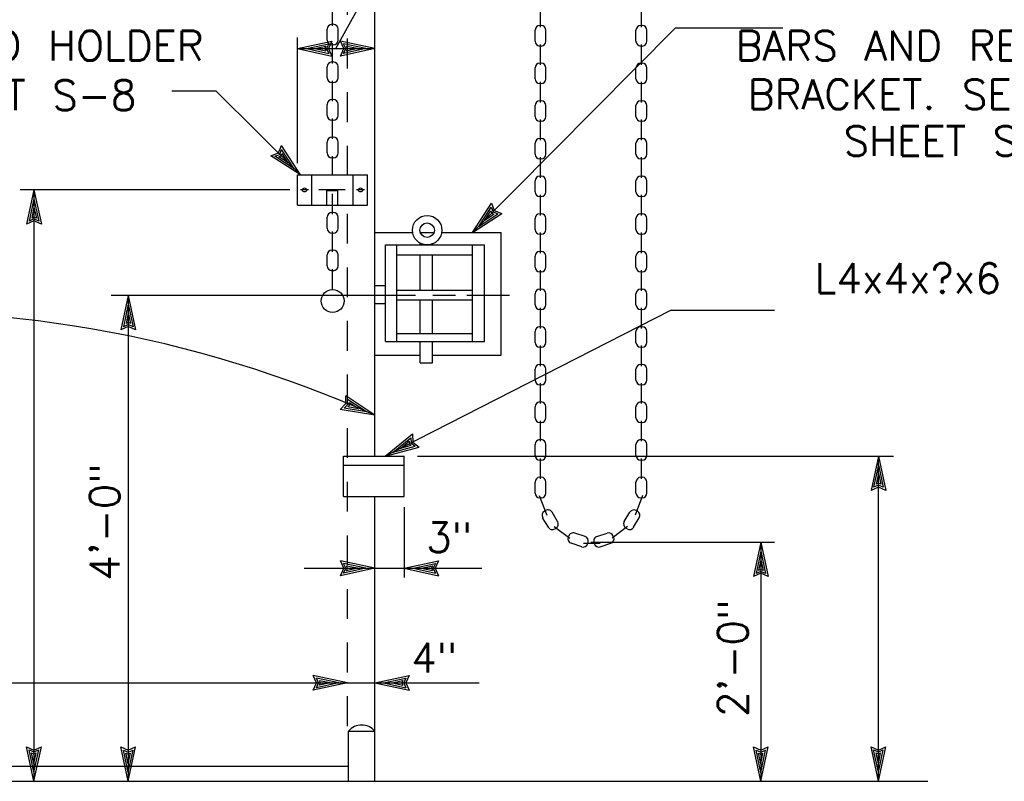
# Model space of a CAD drawing. Extents: x -27.8 to 14.2, y -21.6 to 8.4.
# Tile 8 of 30: x -12.7 to -8.5, y -2.6 to 0.6. Entities that reach past the tile are written whole.
import ezdxf
from ezdxf.enums import TextEntityAlignment as Align

# ---------------------------------------------------------------- set-up
doc = ezdxf.new("R2010")
doc.units = 0
doc.header["$MEASUREMENT"] = 0
doc.linetypes.add('HIDDEN2', pattern=[0.1875, 0.125, -0.0625])
doc.layers.add('01', color=7, linetype='CONTINUOUS')
doc.styles.add('TXT_SHX', font='txt.shx')

msp = doc.modelspace()

# ---------------------------------------------------------------- linework, layer by layer
at = {"layer": '01', "color": 7, "linetype": 'CONTINUOUS'}
for p, q in [((-11.1828, -1.2516), (-11.1828, 2.5154)), ((-11.3468, 0.4584), (-11.1438, 0.8234)), ((-11.3598, 0.5534), (-11.3598, 0.6394)), ((-10.4868, 0.5484), (-10.4868, 0.6344)), ((-10.0628, 0.5484), (-10.0628, 0.6344)), ((-11.3828, 0.4944), (-11.3828, 0.5404)), ((-11.3568, 0.5604), (-11.3628, 0.5604)), ((-11.3368, 0.4944), (-11.3368, 0.5404)), ((-9.9198, 0.5464), (-10.7718, -0.3136)), ((-10.4838, 0.5554), (-10.4898, 0.5554)), ((-10.0658, 0.5554), (-10.0598, 0.5554)), ((-9.9198, 0.5464), (-9.4698, 0.5464)), ((-11.5068, -0.0216), (-11.5068, 0.5054)), ((-10.5098, 0.4894), (-10.5098, 0.5354)), ((-10.4638, 0.4894), (-10.4638, 0.5354)), ((-10.0858, 0.4894), (-10.0858, 0.5354)), ((-10.0398, 0.4894), (-10.0398, 0.5354)), ((-11.5068, 0.4584), (-11.3628, 0.4894)), ((-11.5068, 0.4584), (-11.1828, 0.4584)), ((-11.5068, 0.4584), (-11.3628, 0.4274)), ((-11.4698, 0.4584), (-11.3758, 0.4784)), ((-11.4698, 0.4584), (-11.3758, 0.4384)), ((-11.4338, 0.4584), (-11.3888, 0.4684)), ((-11.4338, 0.4584), (-11.3888, 0.4494)), ((-11.3888, 0.4684), (-11.3928, 0.4584)), ((-11.3928, 0.4584), (-11.3888, 0.4494)), ((-11.3758, 0.4784), (-11.3848, 0.4584)), ((-11.3848, 0.4584), (-11.3758, 0.4384)), ((-11.3628, 0.4894), (-11.3768, 0.4584)), ((-11.3768, 0.4584), (-11.3628, 0.4274)), ((-11.3568, 0.4744), (-11.3628, 0.4744)), ((-11.3598, 0.3954), (-11.3598, 0.4814)), ((-11.1828, 0.4584), (-11.3268, 0.4894)), ((-11.3128, 0.4584), (-11.3268, 0.4894)), ((-11.1828, 0.4584), (-11.3268, 0.4274)), ((-11.3268, 0.4274), (-11.3128, 0.4584)), ((-11.2198, 0.4584), (-11.3138, 0.4784)), ((-11.3048, 0.4584), (-11.3138, 0.4784)), ((-11.2198, 0.4584), (-11.3138, 0.4384)), ((-11.3138, 0.4384), (-11.3048, 0.4584)), ((-11.2558, 0.4584), (-11.3008, 0.4674)), ((-11.2968, 0.4584), (-11.3008, 0.4674)), ((-11.2558, 0.4584), (-11.3008, 0.4484)), ((-11.3008, 0.4484), (-11.2968, 0.4584)), ((-10.4838, 0.4694), (-10.4898, 0.4694)), ((-10.4868, 0.3904), (-10.4868, 0.4764)), ((-10.0658, 0.4694), (-10.0598, 0.4694)), ((-10.0628, 0.3904), (-10.0628, 0.4764)), ((-11.3828, 0.3364), (-11.3828, 0.3824)), ((-11.3568, 0.4024), (-11.3628, 0.4024)), ((-11.3368, 0.3364), (-11.3368, 0.3824)), ((-10.5098, 0.3314), (-10.5098, 0.3774)), ((-10.4838, 0.3974), (-10.4898, 0.3974)), ((-10.4638, 0.3314), (-10.4638, 0.3774)), ((-10.0858, 0.3314), (-10.0858, 0.3774)), ((-10.0658, 0.3974), (-10.0598, 0.3974)), ((-10.0398, 0.3314), (-10.0398, 0.3774)), ((-11.3568, 0.3164), (-11.3628, 0.3164)), ((-11.3598, 0.2374), (-11.3598, 0.3234)), ((-10.4838, 0.3114), (-10.4898, 0.3114)), ((-10.4868, 0.2324), (-10.4868, 0.3184)), ((-10.0658, 0.3114), (-10.0598, 0.3114)), ((-10.0628, 0.2324), (-10.0628, 0.3184)), ((-12.0348, 0.2814), (-11.8498, 0.2814)), ((-11.8498, 0.2814), (-11.4948, -0.0716)), ((-11.3828, 0.1784), (-11.3828, 0.2244)), ((-11.3568, 0.2444), (-11.3628, 0.2444)), ((-11.3368, 0.1784), (-11.3368, 0.2244)), ((-10.5098, 0.1734), (-10.5098, 0.2194)), ((-10.4838, 0.2394), (-10.4898, 0.2394)), ((-10.4638, 0.1734), (-10.4638, 0.2194)), ((-10.0858, 0.1734), (-10.0858, 0.2194)), ((-10.0658, 0.2394), (-10.0598, 0.2394)), ((-10.0398, 0.1734), (-10.0398, 0.2194)), ((-11.3598, 0.0794), (-11.3598, 0.1654)), ((-11.3568, 0.1584), (-11.3628, 0.1584)), ((-10.4838, 0.1534), (-10.4898, 0.1534)), ((-10.4868, 0.0744), (-10.4868, 0.1604)), ((-10.0658, 0.1534), (-10.0598, 0.1534)), ((-10.0628, 0.0744), (-10.0628, 0.1604)), ((-11.3568, 0.0864), (-11.3628, 0.0864)), ((-11.5868, 0.0204), (-11.5748, 0.0524)), ((-11.4948, -0.0716), (-11.5748, 0.0524)), ((-11.3828, 0.0204), (-11.3828, 0.0664)), ((-11.3368, 0.0204), (-11.3368, 0.0664)), ((-10.5098, 0.0154), (-10.5098, 0.0614)), ((-10.4838, 0.0814), (-10.4898, 0.0814)), ((-10.4638, 0.0154), (-10.4638, 0.0614)), ((-10.0858, 0.0154), (-10.0858, 0.0614)), ((-10.0658, 0.0814), (-10.0598, 0.0814)), ((-10.0398, 0.0154), (-10.0398, 0.0614)), ((-11.6188, 0.0084), (-11.5868, 0.0204)), ((-11.4948, -0.0716), (-11.6188, 0.0084)), ((-11.6018, 0.0064), (-11.5818, 0.0144)), ((-11.5208, -0.0456), (-11.6018, 0.0064)), ((-11.5858, 0.0044), (-11.5758, 0.0084)), ((-11.5468, -0.0206), (-11.5858, 0.0044)), ((-11.5818, 0.0144), (-11.5738, 0.0354)), ((-11.5758, 0.0084), (-11.5718, 0.0184)), ((-11.5208, -0.0456), (-11.5738, 0.0354)), ((-11.5468, -0.0206), (-11.5718, 0.0184)), ((-11.3568, 0.0004), (-11.3628, 0.0004)), ((-11.3598, -0.0716), (-11.3598, 0.0074)), ((-10.4868, -0.0836), (-10.4868, 0.0024)), ((-10.0628, -0.0836), (-10.0628, 0.0024)), ((-10.4838, -0.0046), (-10.4898, -0.0046)), ((-10.0658, -0.0046), (-10.0598, -0.0046)), ((-11.5068, -0.0716), (-11.2128, -0.0716)), ((-11.5068, -0.1986), (-11.5068, -0.0716)), ((-11.4468, -0.1986), (-11.4468, -0.0716)), ((-11.2728, -0.1986), (-11.2728, -0.0716)), ((-11.2128, -0.1986), (-11.2128, -0.0716)), ((-10.4838, -0.0766), (-10.4898, -0.0766)), ((-10.0658, -0.0766), (-10.0598, -0.0766)), ((-10.5098, -0.1426), (-10.5098, -0.0966)), ((-10.4638, -0.1426), (-10.4638, -0.0966)), ((-10.0858, -0.1426), (-10.0858, -0.0966)), ((-10.0398, -0.1426), (-10.0398, -0.0966)), ((-11.5398, -0.1346), (-12.6718, -0.1346)), ((-12.6138, -0.1346), (-12.6448, -0.2786)), ((-12.6138, -0.1346), (-12.6138, -2.6156)), ((-12.6138, -0.1346), (-12.5828, -0.2786)), ((-11.4608, -0.1346), (-11.4948, -0.1346)), ((-11.3068, -0.1346), (-11.4178, -0.1346)), ((-11.3838, -0.1986), (-11.3838, -0.1376)), ((-11.3838, -0.1376), (-11.3378, -0.1376)), ((-11.3598, -0.2366), (-11.3598, -0.1506)), ((-11.3378, -0.1986), (-11.3378, -0.1376)), ((-11.2258, -0.1346), (-11.2588, -0.1346)), ((-10.4838, -0.1626), (-10.4898, -0.1626)), ((-10.4868, -0.2416), (-10.4868, -0.1556)), ((-10.0658, -0.1626), (-10.0598, -0.1626)), ((-10.0628, -0.2416), (-10.0628, -0.1556)), ((-12.6138, -0.1716), (-12.6338, -0.2656)), ((-12.6138, -0.1716), (-12.5938, -0.2656)), ((-11.5068, -0.1986), (-11.2128, -0.1986)), ((-10.7718, -0.3136), (-10.6928, -0.1896)), ((-10.7458, -0.2876), (-10.6938, -0.2066)), ((-10.6938, -0.2066), (-10.6858, -0.2266)), ((-10.6928, -0.1896), (-10.6808, -0.2216)), ((-12.6138, -0.2076), (-12.6228, -0.2526)), ((-12.6138, -0.2076), (-12.6038, -0.2526)), ((-11.3568, -0.2296), (-11.3628, -0.2296)), ((-10.7718, -0.3136), (-10.6488, -0.2336)), ((-10.7458, -0.2876), (-10.6658, -0.2346)), ((-10.7208, -0.2616), (-10.6958, -0.2226)), ((-10.7208, -0.2616), (-10.6828, -0.2366)), ((-10.6958, -0.2226), (-10.6918, -0.2326)), ((-10.6918, -0.2326), (-10.6828, -0.2366)), ((-10.6858, -0.2266), (-10.6658, -0.2346)), ((-10.6808, -0.2216), (-10.6488, -0.2336)), ((-10.4838, -0.2346), (-10.4898, -0.2346)), ((-10.0658, -0.2346), (-10.0598, -0.2346)), ((-12.6138, -0.2646), (-12.6448, -0.2786)), ((-12.6138, -0.2566), (-12.6338, -0.2656)), ((-12.6138, -0.2486), (-12.6228, -0.2526)), ((-12.6038, -0.2526), (-12.6138, -0.2486)), ((-12.5938, -0.2656), (-12.6138, -0.2566)), ((-12.5828, -0.2786), (-12.6138, -0.2646)), ((-11.3828, -0.2956), (-11.3828, -0.2496)), ((-11.3368, -0.2956), (-11.3368, -0.2496)), ((-10.5098, -0.3006), (-10.5098, -0.2546)), ((-10.4638, -0.3006), (-10.4638, -0.2546)), ((-10.0858, -0.3006), (-10.0858, -0.2546)), ((-10.0398, -0.3006), (-10.0398, -0.2546)), ((-11.3568, -0.3156), (-11.3628, -0.3156)), ((-11.3598, -0.3946), (-11.3598, -0.3086)), ((-11.1828, -0.3136), (-11.0238, -0.3136)), ((-10.9928, -0.3136), (-10.9348, -0.3136)), ((-10.9008, -0.3136), (-10.6518, -0.3136)), ((-10.6518, -0.8276), (-10.6518, -0.3136)), ((-10.4838, -0.3206), (-10.4898, -0.3206)), ((-10.4868, -0.3996), (-10.4868, -0.3136)), ((-10.0658, -0.3206), (-10.0598, -0.3206)), ((-10.0628, -0.3996), (-10.0628, -0.3136)), ((-11.1378, -0.7706), (-11.1378, -0.3656)), ((-11.1378, -0.3656), (-10.7218, -0.3656)), ((-11.0898, -0.7706), (-11.0898, -0.3656)), ((-10.9918, -0.3666), (-10.9918, -0.3586)), ((-10.9398, -0.3666), (-10.9398, -0.3586)), ((-10.7728, -0.7706), (-10.7728, -0.3656)), ((-10.7218, -0.7706), (-10.7218, -0.3656)), ((-11.3828, -0.4536), (-11.3828, -0.4076)), ((-11.3568, -0.3876), (-11.3628, -0.3876)), ((-11.3368, -0.4536), (-11.3368, -0.4076)), ((-11.0898, -0.4066), (-10.7728, -0.4066)), ((-10.9918, -0.5546), (-10.9918, -0.4066)), ((-10.9398, -0.5546), (-10.9398, -0.4066)), ((-10.5098, -0.4586), (-10.5098, -0.4126)), ((-10.4838, -0.3926), (-10.4898, -0.3926)), ((-10.4638, -0.4586), (-10.4638, -0.4126)), ((-10.0858, -0.4586), (-10.0858, -0.4126)), ((-10.0658, -0.3926), (-10.0598, -0.3926)), ((-10.0398, -0.4586), (-10.0398, -0.4126)), ((-11.3568, -0.4736), (-11.3628, -0.4736)), ((-11.3598, -0.5526), (-11.3598, -0.4666)), ((-10.4838, -0.4786), (-10.4898, -0.4786)), ((-10.4868, -0.5576), (-10.4868, -0.4716)), ((-10.0658, -0.4786), (-10.0598, -0.4786)), ((-10.0628, -0.5576), (-10.0628, -0.4716)), ((-11.0118, -0.5776), (-12.2898, -0.5776)), ((-12.2178, -0.5776), (-12.2488, -0.7216)), ((-12.2178, -0.5776), (-12.2178, -2.6166)), ((-12.2178, -0.5776), (-12.1868, -0.7216)), ((-11.1378, -0.5376), (-11.1828, -0.5376)), ((-11.0898, -0.5556), (-10.7728, -0.5556)), ((-10.8438, -0.5776), (-10.9388, -0.5776)), ((-10.6168, -0.5776), (-10.7968, -0.5776)), ((-10.5098, -0.6166), (-10.5098, -0.5706)), ((-10.4838, -0.5506), (-10.4898, -0.5506)), ((-10.4638, -0.6166), (-10.4638, -0.5706)), ((-10.0858, -0.6166), (-10.0858, -0.5706)), ((-10.0658, -0.5506), (-10.0598, -0.5506)), ((-10.0398, -0.6166), (-10.0398, -0.5706)), ((-12.2178, -0.6146), (-12.2378, -0.7086)), ((-12.2178, -0.6146), (-12.1978, -0.7086)), ((-11.1378, -0.6126), (-11.1828, -0.6126)), ((-11.0898, -0.5956), (-10.7728, -0.5956)), ((-10.9918, -0.7396), (-10.9918, -0.5966)), ((-10.9398, -0.7396), (-10.9398, -0.5966)), ((-12.2178, -0.6506), (-12.2268, -0.6956)), ((-12.2178, -0.6506), (-12.2078, -0.6956)), ((-9.9378, -0.6396), (-11.1388, -1.2516)), ((-10.4838, -0.6366), (-10.4898, -0.6366)), ((-10.4868, -0.7156), (-10.4868, -0.6296)), ((-10.0658, -0.6366), (-10.0598, -0.6366)), ((-10.0628, -0.7156), (-10.0628, -0.6296)), ((-9.9378, -0.6396), (-9.5048, -0.6396)), ((-12.2178, -0.6996), (-12.2378, -0.7086)), ((-12.2178, -0.6916), (-12.2268, -0.6956)), ((-12.2078, -0.6956), (-12.2178, -0.6916)), ((-12.1978, -0.7086), (-12.2178, -0.6996)), ((-12.2178, -0.7076), (-12.2488, -0.7216)), ((-12.1868, -0.7216), (-12.2178, -0.7076)), ((-11.0898, -0.7376), (-10.7728, -0.7376)), ((-10.5098, -0.7746), (-10.5098, -0.7286)), ((-10.4838, -0.7086), (-10.4898, -0.7086)), ((-10.4638, -0.7746), (-10.4638, -0.7286)), ((-10.0858, -0.7746), (-10.0858, -0.7286)), ((-10.0658, -0.7086), (-10.0598, -0.7086)), ((-10.0398, -0.7746), (-10.0398, -0.7286)), ((-11.1378, -0.7706), (-10.7218, -0.7706)), ((-10.9918, -0.8606), (-10.9918, -0.7706)), ((-10.9398, -0.8606), (-10.9398, -0.7706)), ((-10.4838, -0.7946), (-10.4898, -0.7946)), ((-10.4868, -0.8736), (-10.4868, -0.7876)), ((-10.0658, -0.7946), (-10.0598, -0.7946)), ((-10.0628, -0.8736), (-10.0628, -0.7876)), ((-11.1828, -0.8276), (-10.9928, -0.8276)), ((-10.9918, -0.8606), (-10.9398, -0.8606)), ((-10.9408, -0.8276), (-10.6518, -0.8276)), ((-10.4838, -0.8666), (-10.4898, -0.8666)), ((-10.0658, -0.8666), (-10.0598, -0.8666)), ((-10.5098, -0.9326), (-10.5098, -0.8866)), ((-10.4638, -0.9326), (-10.4638, -0.8866)), ((-10.0858, -0.9326), (-10.0858, -0.8866)), ((-10.0398, -0.9326), (-10.0398, -0.8866)), ((-10.4868, -1.0316), (-10.4868, -0.9456)), ((-10.0628, -1.0316), (-10.0628, -0.9456)), ((-10.4838, -0.9526), (-10.4898, -0.9526)), ((-10.0658, -0.9526), (-10.0598, -0.9526)), ((-11.3278, -1.0556), (-11.3038, -1.0316)), ((-11.1828, -1.0806), (-11.3048, -0.9986)), ((-11.3038, -1.0316), (-11.3048, -0.9986)), ((-11.2168, -1.0666), (-11.2968, -1.0136)), ((-11.2958, -1.0346), (-11.2968, -1.0136)), ((-11.2508, -1.0536), (-11.2888, -1.0286)), ((-11.2888, -1.0376), (-11.2888, -1.0286)), ((-10.4838, -1.0246), (-10.4898, -1.0246)), ((-10.0658, -1.0246), (-10.0598, -1.0246)), ((-11.1828, -1.0806), (-11.3278, -1.0556)), ((-11.3118, -1.0506), (-11.2958, -1.0346)), ((-11.2168, -1.0666), (-11.3118, -1.0506)), ((-11.2958, -1.0456), (-11.2888, -1.0376)), ((-11.2508, -1.0536), (-11.2958, -1.0456)), ((-10.5098, -1.0906), (-10.5098, -1.0446)), ((-10.4638, -1.0906), (-10.4638, -1.0446)), ((-10.0858, -1.0906), (-10.0858, -1.0446)), ((-10.0398, -1.0906), (-10.0398, -1.0446)), ((-10.4838, -1.1106), (-10.4898, -1.1106)), ((-10.4868, -1.1896), (-10.4868, -1.1036)), ((-10.0658, -1.1106), (-10.0598, -1.1106)), ((-10.0628, -1.1896), (-10.0628, -1.1036)), ((-11.1388, -1.2516), (-11.0248, -1.1586)), ((-11.1058, -1.2346), (-11.0308, -1.1746)), ((-11.0738, -1.2186), (-11.0378, -1.1896)), ((-11.0378, -1.1896), (-11.0368, -1.1996)), ((-11.0308, -1.1746), (-11.0298, -1.1966)), ((-11.0298, -1.1966), (-11.0128, -1.2096)), ((-11.0248, -1.1586), (-11.0228, -1.1926)), ((-11.0228, -1.1926), (-10.9968, -1.2136)), ((-10.4838, -1.1826), (-10.4898, -1.1826)), ((-10.0658, -1.1826), (-10.0598, -1.1826)), ((-11.1388, -1.2516), (-10.9968, -1.2136)), ((-11.1058, -1.2346), (-11.0128, -1.2096)), ((-11.0738, -1.2186), (-11.0298, -1.2056)), ((-11.0368, -1.1996), (-11.0298, -1.2056)), ((-10.5098, -1.2486), (-10.5098, -1.2026)), ((-10.4638, -1.2486), (-10.4638, -1.2026)), ((-10.0858, -1.2486), (-10.0858, -1.2026)), ((-10.0398, -1.2486), (-10.0398, -1.2026)), ((-11.3138, -1.2516), (-11.0588, -1.2516)), ((-11.3138, -1.4206), (-11.3138, -1.2516)), ((-11.0588, -1.4206), (-11.0588, -1.2516)), ((-11.0028, -1.2516), (-9.0048, -1.2516)), ((-10.4838, -1.2686), (-10.4898, -1.2686)), ((-10.4868, -1.3476), (-10.4868, -1.2616)), ((-10.0658, -1.2686), (-10.0598, -1.2686)), ((-10.0628, -1.3476), (-10.0628, -1.2616)), ((-9.0678, -1.2516), (-9.0988, -1.3956)), ((-9.0678, -2.6156), (-9.0678, -1.2516)), ((-9.0678, -1.2516), (-9.0368, -1.3956)), ((-11.3138, -1.2896), (-11.0588, -1.2896)), ((-9.0678, -1.2886), (-9.0878, -1.3826)), ((-9.0678, -1.2886), (-9.0478, -1.3826)), ((-10.5098, -1.4066), (-10.5098, -1.3606)), ((-10.4838, -1.3406), (-10.4898, -1.3406)), ((-10.4638, -1.4066), (-10.4638, -1.3606)), ((-10.0858, -1.4066), (-10.0858, -1.3606)), ((-10.0658, -1.3406), (-10.0598, -1.3406)), ((-10.0398, -1.4066), (-10.0398, -1.3606)), ((-9.0678, -1.3246), (-9.0768, -1.3696)), ((-9.0678, -1.3246), (-9.0578, -1.3696)), ((-9.0678, -1.3816), (-9.0988, -1.3956)), ((-9.0678, -1.3736), (-9.0878, -1.3826)), ((-9.0678, -1.3656), (-9.0768, -1.3696)), ((-9.0578, -1.3696), (-9.0678, -1.3656)), ((-9.0478, -1.3826), (-9.0678, -1.3736)), ((-9.0368, -1.3956), (-9.0678, -1.3816)), ((-11.3138, -1.4206), (-11.0588, -1.4206)), ((-11.1828, -2.6156), (-11.1828, -1.4206)), ((-10.4918, -1.4166), (-10.4608, -1.4996)), ((-10.4838, -1.4266), (-10.4898, -1.4266)), ((-10.0578, -1.4166), (-10.0888, -1.4996)), ((-10.0658, -1.4266), (-10.0598, -1.4266)), ((-11.0588, -1.4656), (-11.0588, -1.7616)), ((-10.4708, -1.4836), (-10.4648, -1.4796)), ((-10.4148, -1.5266), (-10.4378, -1.4876)), ((-10.1348, -1.5266), (-10.1118, -1.4876)), ((-10.0788, -1.4836), (-10.0848, -1.4796)), ((-10.4538, -1.5506), (-10.4778, -1.5106)), ((-10.0958, -1.5506), (-10.0718, -1.5106)), ((-10.4288, -1.5476), (-10.3638, -1.5966)), ((-10.4268, -1.5576), (-10.4218, -1.5546)), ((-10.1208, -1.5476), (-10.1858, -1.5966)), ((-10.1228, -1.5576), (-10.1278, -1.5546)), ((-10.3708, -1.5926), (-10.3678, -1.5876)), ((-10.2998, -1.5886), (-10.3428, -1.5746)), ((-10.2498, -1.5886), (-10.2068, -1.5746)), ((-10.1788, -1.5926), (-10.1818, -1.5876)), ((-10.3128, -1.6326), (-10.3578, -1.6176)), ((-10.3068, -1.6176), (-10.2368, -1.6176)), ((-10.2888, -1.6186), (-10.2868, -1.6126)), ((-10.2758, -1.6136), (-9.5038, -1.6136)), ((-10.2608, -1.6186), (-10.2628, -1.6126)), ((-10.2368, -1.6326), (-10.1918, -1.6176)), ((-9.5618, -1.6136), (-9.5928, -1.7576)), ((-9.5618, -1.6506), (-9.5818, -1.7446)), ((-9.5618, -1.6136), (-9.5618, -2.6166)), ((-9.5618, -1.6136), (-9.5308, -1.7576)), ((-9.5618, -1.6506), (-9.5418, -1.7446)), ((-11.1828, -1.7226), (-11.3268, -1.6916)), ((-11.3128, -1.7226), (-11.3268, -1.6916)), ((-11.0588, -1.7226), (-10.9148, -1.6916)), ((-10.9148, -1.6916), (-10.9288, -1.7226)), ((-9.5618, -1.6866), (-9.5708, -1.7316)), ((-9.5618, -1.6866), (-9.5518, -1.7316)), ((-11.4788, -1.7226), (-11.1828, -1.7226)), ((-11.1828, -1.7226), (-11.3268, -1.7536)), ((-11.3268, -1.7536), (-11.3128, -1.7226)), ((-11.2198, -1.7226), (-11.3138, -1.7026)), ((-11.3048, -1.7226), (-11.3138, -1.7026)), ((-11.2198, -1.7226), (-11.3138, -1.7426)), ((-11.3138, -1.7426), (-11.3048, -1.7226)), ((-11.2558, -1.7226), (-11.3008, -1.7136)), ((-11.2968, -1.7226), (-11.3008, -1.7136)), ((-11.2558, -1.7226), (-11.3008, -1.7326)), ((-11.3008, -1.7326), (-11.2968, -1.7226)), ((-11.1828, -1.7226), (-11.0588, -1.7226)), ((-11.0588, -1.7226), (-10.7328, -1.7226)), ((-11.0588, -1.7226), (-10.9148, -1.7536)), ((-11.0218, -1.7226), (-10.9278, -1.7026)), ((-11.0218, -1.7226), (-10.9278, -1.7426)), ((-10.9858, -1.7226), (-10.9408, -1.7126)), ((-10.9858, -1.7226), (-10.9408, -1.7316)), ((-10.9408, -1.7126), (-10.9448, -1.7226)), ((-10.9448, -1.7226), (-10.9408, -1.7316)), ((-10.9278, -1.7026), (-10.9368, -1.7226)), ((-10.9368, -1.7226), (-10.9278, -1.7426)), ((-10.9288, -1.7226), (-10.9148, -1.7536)), ((-9.5618, -1.7356), (-9.5818, -1.7446)), ((-9.5618, -1.7276), (-9.5708, -1.7316)), ((-9.5518, -1.7316), (-9.5618, -1.7276)), ((-9.5418, -1.7446), (-9.5618, -1.7356)), ((-9.5618, -1.7436), (-9.5928, -1.7576)), ((-9.5308, -1.7576), (-9.5618, -1.7436)), ((-11.2968, -2.2036), (-11.4408, -2.1726)), ((-11.4268, -2.2036), (-11.4408, -2.1726)), ((-11.3338, -2.2036), (-11.4278, -2.1836)), ((-11.4188, -2.2036), (-11.4278, -2.1836)), ((-11.1828, -2.2036), (-11.0388, -2.1726)), ((-11.1458, -2.2036), (-11.0518, -2.1836)), ((-11.0518, -2.1836), (-11.0608, -2.2036)), ((-11.0388, -2.1726), (-11.0528, -2.2036)), ((-16.3208, -2.2036), (-11.2968, -2.2036)), ((-11.2968, -2.2036), (-11.4408, -2.2346)), ((-11.4408, -2.2346), (-11.4268, -2.2036)), ((-11.3338, -2.2036), (-11.4278, -2.2236)), ((-11.4278, -2.2236), (-11.4188, -2.2036)), ((-11.3698, -2.2036), (-11.4148, -2.1946)), ((-11.4108, -2.2036), (-11.4148, -2.1946)), ((-11.3698, -2.2036), (-11.4148, -2.2136)), ((-11.4148, -2.2136), (-11.4108, -2.2036)), ((-11.2968, -2.2036), (-11.1828, -2.2036)), ((-11.1828, -2.2036), (-10.7438, -2.2036)), ((-11.1828, -2.2036), (-11.0388, -2.2346)), ((-11.1458, -2.2036), (-11.0518, -2.2236)), ((-11.1098, -2.2036), (-11.0648, -2.1936)), ((-11.1098, -2.2036), (-11.0648, -2.2126)), ((-11.0648, -2.1936), (-11.0688, -2.2036)), ((-11.0688, -2.2036), (-11.0648, -2.2126)), ((-11.0608, -2.2036), (-11.0518, -2.2236)), ((-11.0528, -2.2036), (-11.0388, -2.2346)), ((-11.2928, -2.6156), (-11.2928, -2.4056)), ((-11.2928, -2.4056), (-11.1828, -2.4056)), ((-12.6138, -2.6156), (-12.6448, -2.4716)), ((-12.6448, -2.4716), (-12.6138, -2.4856)), ((-12.6138, -2.6156), (-12.5828, -2.4716)), ((-12.6138, -2.4856), (-12.5828, -2.4716)), ((-12.2178, -2.6166), (-12.2488, -2.4726)), ((-12.2488, -2.4726), (-12.2178, -2.4866)), ((-12.2178, -2.6166), (-12.1868, -2.4726)), ((-12.2178, -2.4866), (-12.1868, -2.4726)), ((-9.5618, -2.6166), (-9.5928, -2.4726)), ((-9.5928, -2.4726), (-9.5618, -2.4866)), ((-9.5618, -2.6166), (-9.5308, -2.4726)), ((-9.5618, -2.4866), (-9.5308, -2.4726)), ((-9.0678, -2.6156), (-9.0988, -2.4716)), ((-9.0988, -2.4716), (-9.0678, -2.4856)), ((-9.0678, -2.6156), (-9.0368, -2.4716)), ((-9.0678, -2.4856), (-9.0368, -2.4716)), ((-12.6138, -2.5786), (-12.6338, -2.4846)), ((-12.6338, -2.4846), (-12.6138, -2.4936)), ((-12.6138, -2.5426), (-12.6238, -2.4976)), ((-12.6238, -2.4976), (-12.6138, -2.5016)), ((-12.6138, -2.5786), (-12.5938, -2.4846)), ((-12.6138, -2.4936), (-12.5938, -2.4846)), ((-12.6138, -2.5426), (-12.6048, -2.4976)), ((-12.6138, -2.5016), (-12.6048, -2.4976)), ((-12.2178, -2.5796), (-12.2378, -2.4856)), ((-12.2378, -2.4856), (-12.2178, -2.4946)), ((-12.2178, -2.5436), (-12.2278, -2.4986)), ((-12.2278, -2.4986), (-12.2178, -2.5026)), ((-12.2178, -2.5796), (-12.1978, -2.4856)), ((-12.2178, -2.4946), (-12.1978, -2.4856)), ((-12.2178, -2.5436), (-12.2088, -2.4986)), ((-12.2178, -2.5026), (-12.2088, -2.4986)), ((-9.5618, -2.5796), (-9.5818, -2.4856)), ((-9.5818, -2.4856), (-9.5618, -2.4946)), ((-9.5618, -2.5436), (-9.5718, -2.4986)), ((-9.5718, -2.4986), (-9.5618, -2.5026)), ((-9.5618, -2.5796), (-9.5418, -2.4856)), ((-9.5618, -2.4946), (-9.5418, -2.4856)), ((-9.5618, -2.5436), (-9.5528, -2.4986)), ((-9.5618, -2.5026), (-9.5528, -2.4986)), ((-9.0678, -2.5786), (-9.0878, -2.4846)), ((-9.0878, -2.4846), (-9.0678, -2.4936)), ((-9.0678, -2.5426), (-9.0778, -2.4976)), ((-9.0778, -2.4976), (-9.0678, -2.5016)), ((-9.0678, -2.5786), (-9.0478, -2.4846)), ((-9.0678, -2.4936), (-9.0478, -2.4846)), ((-9.0678, -2.5426), (-9.0588, -2.4976)), ((-9.0678, -2.5016), (-9.0588, -2.4976)), ((-16.3808, -2.5526), (-11.2928, -2.5526)), ((-22.7678, -2.6156), (-8.8598, -2.6156))]:
    msp.add_line(p, q, dxfattribs=at)
at = {"layer": '01', "color": 7, "linetype": 'HIDDEN2'}
for p, q in [((-11.2968, -0.0746), (-11.2968, 2.2414)), ((-11.2968, -2.3846), (-11.2968, -0.1976))]:
    msp.add_line(p, q, dxfattribs=at)
at = {"layer": '01', "color": 7, "linetype": 'CONTINUOUS'}
for centre, radius in [((-11.4778, -0.1346), 0.00854), ((-11.2428, -0.1346), 0.00854), ((-10.9628, -0.3036), 0.0617), ((-10.9628, -0.3036), 0.0304), ((-11.3598, -0.6006), 0.048)]:
    msp.add_circle(centre, radius, dxfattribs=at)
for centre, radius, start, end in [((-11.3628, 0.5404), 0.02, 90, 180), ((-11.3568, 0.5404), 0.02, 0, 90), ((-10.4898, 0.5354), 0.02, 90, 180), ((-10.4838, 0.5354), 0.02, 0, 90), ((-10.0658, 0.5354), 0.02, 90, 180), ((-10.0598, 0.5354), 0.02, 0, 90), ((-11.3628, 0.4944), 0.02, 180, 270), ((-11.3568, 0.4944), 0.02, 270, 360), ((-10.4898, 0.4894), 0.02, 180, 270), ((-10.4838, 0.4894), 0.02, 270, 360), ((-10.0658, 0.4894), 0.02, 180, 270), ((-10.0598, 0.4894), 0.02, 270, 360), ((-11.3628, 0.3824), 0.02, 90, 180), ((-11.3568, 0.3824), 0.02, 0, 90), ((-10.4898, 0.3774), 0.02, 90, 180), ((-10.4838, 0.3774), 0.02, 0, 90), ((-10.0658, 0.3774), 0.02, 90, 180), ((-10.0598, 0.3774), 0.02, 0, 90), ((-11.3628, 0.3364), 0.02, 180, 270), ((-11.3568, 0.3364), 0.02, 270, 360), ((-10.4898, 0.3314), 0.02, 180, 270), ((-10.4838, 0.3314), 0.02, 270, 360), ((-10.0658, 0.3314), 0.02, 180, 270), ((-10.0598, 0.3314), 0.02, 270, 360), ((-11.3628, 0.2244), 0.02, 90, 180), ((-11.3568, 0.2244), 0.02, 0, 90), ((-10.4898, 0.2194), 0.02, 90, 180), ((-10.4838, 0.2194), 0.02, 0, 90), ((-10.0658, 0.2194), 0.02, 90, 180), ((-10.0598, 0.2194), 0.02, 0, 90), ((-11.3628, 0.1784), 0.02, 180, 270), ((-11.3568, 0.1784), 0.02, 270, 360), ((-10.4898, 0.1734), 0.02, 180, 270), ((-10.4838, 0.1734), 0.02, 270, 360), ((-10.0658, 0.1734), 0.02, 180, 270), ((-10.0598, 0.1734), 0.02, 270, 360), ((-11.3628, 0.0664), 0.02, 90, 180), ((-11.3568, 0.0664), 0.02, 0, 90), ((-10.4898, 0.0614), 0.02, 90, 180), ((-10.4838, 0.0614), 0.02, 0, 90), ((-10.0658, 0.0614), 0.02, 90, 180), ((-10.0598, 0.0614), 0.02, 0, 90), ((-11.3628, 0.0204), 0.02, 180, 270), ((-11.3568, 0.0204), 0.02, 270, 360), ((-10.4898, 0.0154), 0.02, 180, 270), ((-10.4838, 0.0154), 0.02, 270, 360), ((-10.0658, 0.0154), 0.02, 180, 270), ((-10.0598, 0.0154), 0.02, 270, 360), ((-10.4898, -0.0966), 0.02, 90, 180), ((-10.4838, -0.0966), 0.02, 0, 90), ((-10.0658, -0.0966), 0.02, 90, 180), ((-10.0598, -0.0966), 0.02, 0, 90), ((-10.4898, -0.1426), 0.02, 180, 270), ((-10.4838, -0.1426), 0.02, 270, 360), ((-10.0658, -0.1426), 0.02, 180, 270), ((-10.0598, -0.1426), 0.02, 270, 360), ((-11.3628, -0.2496), 0.02, 90, 180), ((-11.3568, -0.2496), 0.02, 0, 90), ((-10.4898, -0.2546), 0.02, 90, 180), ((-10.4838, -0.2546), 0.02, 0, 90), ((-10.0658, -0.2546), 0.02, 90, 180), ((-10.0598, -0.2546), 0.02, 0, 90), ((-11.3628, -0.2956), 0.02, 180, 270), ((-11.3568, -0.2956), 0.02, 270, 360), ((-10.4898, -0.3006), 0.02, 180, 270), ((-10.4838, -0.3006), 0.02, 270, 360), ((-10.0658, -0.3006), 0.02, 180, 270), ((-10.0598, -0.3006), 0.02, 270, 360), ((-11.3628, -0.4076), 0.02, 90, 180), ((-11.3568, -0.4076), 0.02, 0, 90), ((-10.4898, -0.4126), 0.02, 90, 180), ((-10.4838, -0.4126), 0.02, 0, 90), ((-10.0658, -0.4126), 0.02, 90, 180), ((-10.0598, -0.4126), 0.02, 0, 90), ((-11.3628, -0.4536), 0.02, 180, 270), ((-11.3568, -0.4536), 0.02, 270, 360), ((-10.4898, -0.4586), 0.02, 180, 270), ((-10.4838, -0.4586), 0.02, 270, 360), ((-10.0658, -0.4586), 0.02, 180, 270), ((-10.0598, -0.4586), 0.02, 270, 360), ((-10.4898, -0.5706), 0.02, 90, 180), ((-10.4838, -0.5706), 0.02, 0, 90), ((-10.0658, -0.5706), 0.02, 90, 180), ((-10.0598, -0.5706), 0.02, 0, 90), ((-10.4898, -0.6166), 0.02, 180, 270), ((-10.4838, -0.6166), 0.02, 270, 360), ((-10.0658, -0.6166), 0.02, 180, 270), ((-10.0598, -0.6166), 0.02, 270, 360), ((-13.2225, -5.638), 4.9931, 65.8898, 94.3805), ((-10.4898, -0.7286), 0.02, 90, 180), ((-10.4838, -0.7286), 0.02, 0, 90), ((-10.0658, -0.7286), 0.02, 90, 180), ((-10.0598, -0.7286), 0.02, 0, 90), ((-10.4898, -0.7746), 0.02, 180, 270), ((-10.4838, -0.7746), 0.02, 270, 360), ((-10.0658, -0.7746), 0.02, 180, 270), ((-10.0598, -0.7746), 0.02, 270, 360), ((-10.4898, -0.8866), 0.02, 90, 180), ((-10.4838, -0.8866), 0.02, 0, 90), ((-10.0658, -0.8866), 0.02, 90, 180), ((-10.0598, -0.8866), 0.02, 0, 90), ((-10.4898, -0.9326), 0.02, 180, 270), ((-10.4838, -0.9326), 0.02, 270, 360), ((-10.0658, -0.9326), 0.02, 180, 270), ((-10.0598, -0.9326), 0.02, 270, 360), ((-10.4898, -1.0446), 0.02, 90, 180), ((-10.4838, -1.0446), 0.02, 0, 90), ((-10.0658, -1.0446), 0.02, 90, 180), ((-10.0598, -1.0446), 0.02, 0, 90), ((-10.4898, -1.0906), 0.02, 180, 270), ((-10.4838, -1.0906), 0.02, 270, 360), ((-10.0658, -1.0906), 0.02, 180, 270), ((-10.0598, -1.0906), 0.02, 270, 360), ((-10.4898, -1.2026), 0.02, 90, 180), ((-10.4838, -1.2026), 0.02, 0, 90), ((-10.0658, -1.2026), 0.02, 90, 180), ((-10.0598, -1.2026), 0.02, 0, 90), ((-10.4898, -1.2486), 0.02, 180, 270), ((-10.4838, -1.2486), 0.02, 270, 360), ((-10.0658, -1.2486), 0.02, 180, 270), ((-10.0598, -1.2486), 0.02, 270, 360), ((-10.4898, -1.3606), 0.02, 90, 180), ((-10.4838, -1.3606), 0.02, 0, 90), ((-10.0658, -1.3606), 0.02, 90, 180), ((-10.0598, -1.3606), 0.02, 0, 90), ((-10.4898, -1.4066), 0.02, 180, 270), ((-10.4838, -1.4066), 0.02, 270, 360), ((-10.0658, -1.4066), 0.02, 180, 270), ((-10.0598, -1.4066), 0.02, 270, 360), ((-10.4603, -1.5003), 0.02, 120.3987, 210.3987), ((-10.4551, -1.4973), 0.02, 30.3987, 120.3987), ((-10.0945, -1.4973), 0.02, 59.6013, 149.6013), ((-10.0894, -1.5003), 0.02, 329.6013, 59.6013), ((-10.4318, -1.537), 0.02, 300.3987, 30.3987), ((-10.1178, -1.537), 0.02, 149.6013, 239.6013), ((-10.437, -1.54), 0.02, 210.3987, 300.3987), ((-10.1126, -1.54), 0.02, 239.6013, 329.6013), ((-10.352, -1.5986), 0.02, 162.543, 252.543), ((-10.3492, -1.5938), 0.02, 72.543, 162.543), ((-10.3063, -1.6076), 0.02, 342.543, 72.543), ((-10.2434, -1.6076), 0.02, 107.457, 197.457), ((-10.2005, -1.5938), 0.02, 17.457, 107.457), ((-10.1977, -1.5986), 0.02, 287.457, 17.457), ((-10.3081, -1.6134), 0.02, 252.543, 342.543), ((-10.2416, -1.6134), 0.02, 197.457, 287.457), ((-11.2378, -2.4535), 0.0729, 41.0647, 138.9352)]:
    msp.add_arc(centre, radius, start, end, dxfattribs=at)

# ---------------------------------------------------------------- texts
at = {"layer": '01', "color": 7, "linetype": 'CONTINUOUS', "style": 'TXT_SHX'}
for s, height, p in [('CHAIN GUIDE AND HOLDER', 0.124998, (-13.0461, 0.4084)), ('BARS AND RESTRAINING', 0.124998, (-8.6531, 0.4084)), ('BRACKET. SEE DETAILS', 0.124998, (-8.637, 0.2044)), ('SEE DETAIL SHEET S-8', 0.124998, (-13.2052, 0.2004)), ('SHEET S-8', 0.125, (-8.7243, 0.0084)), ('L4x4x?x6', 0.125, (-8.9442, -0.5676))]:
    msp.add_text(s, height=height, dxfattribs=at).set_placement(p, align=Align.CENTER)
for s, p in [('4\'-0"', (-12.2548, -1.5283)), ('2\'-0"', (-9.6168, -2.1002))]:
    msp.add_text(s, height=0.125, rotation=90, dxfattribs=at).set_placement(p, align=Align.CENTER)
for s, p in [('3"', (-10.9668, -1.6556)), ('4"', (-11.0298, -2.1606))]:
    msp.add_text(s, height=0.125, dxfattribs=at).set_placement(p)

doc.saveas('drawing.dxf')
